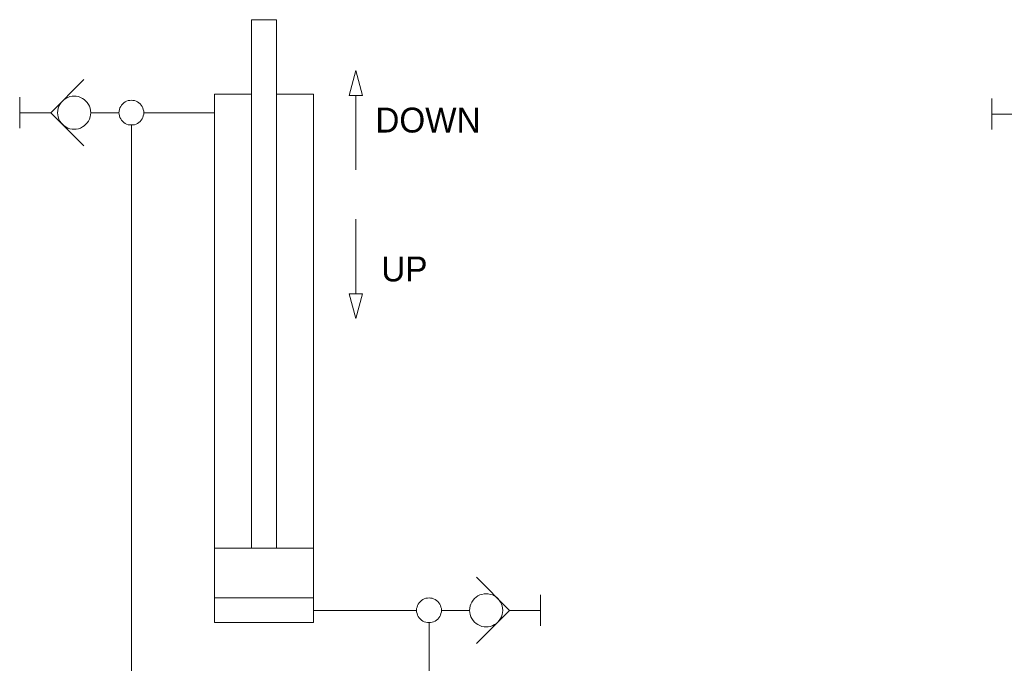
# Model space of a CAD drawing. Header units: millimetres. Extents: x 0 to 203, y 0 to 47.
# Tile 179 of 196: x 149.2 to 152.32, y 40.58 to 42.61. Entities that reach past the tile are written whole.
import ezdxf

# ---------------------------------------------------------------- set-up
doc = ezdxf.new("R2010")
doc.units = ezdxf.units.MM
doc.layers.add('PDF_Geomertry', color=7, linetype='Continuous')
doc.layers.add('PDF_Text', color=7, linetype='Continuous')
doc.styles.add('PDF Arial', font='txt')

msp = doc.modelspace()

# ---------------------------------------------------------------- linework, layer by layer
at = {"layer": 'PDF_Geomertry', "lineweight": 15}
for points in [[(149.9346, 40.9401), (149.9346, 42.6138), (150.0138, 42.6138), (150.0138, 40.9401)], [(149.4032, 42.4243), (149.2985, 42.3193), (149.4032, 42.2146)], [(149.1999, 42.2701), (149.1999, 42.3687)], [(150.0138, 42.3785), (150.131, 42.3785), (150.131, 40.7049), (149.8171, 40.7049), (149.8171, 42.3785), (149.9346, 42.3785)], [(150.2652, 42.1388), (150.2652, 42.3743)], [(152.2804, 42.2665), (152.2804, 42.3646)], [(149.2985, 42.3193), (149.1999, 42.3193)], [(149.4249, 42.3193), (149.4554, 42.3193), (149.5143, 42.3193)], [(149.5929, 42.3193), (149.8171, 42.3193)], [(152.379, 42.3151), (152.2804, 42.3151)], [(149.554, 40.1346), (149.554, 40.2132), (149.554, 42.2804)], [(150.2652, 41.9818), (150.2652, 41.7457)], [(149.8171, 40.9401), (150.131, 40.9401)], [(150.6471, 40.6388), (150.7518, 40.7437), (150.6471, 40.8485)], [(149.8171, 40.7832), (150.131, 40.7832)], [(150.8504, 40.7929), (150.8504, 40.6943)], [(150.4574, 40.7437), (150.131, 40.7437)], [(150.6254, 40.7437), (150.5949, 40.7437), (150.536, 40.7437)], [(150.7518, 40.7437), (150.8504, 40.7437)], [(150.4971, 40.7049), (150.4971, 40.4882), (151.5221, 40.4882), (151.5221, 39.3493), (151.4832, 39.359), (151.5615, 39.3785), (151.4832, 39.3979), (151.5615, 39.4179), (151.4832, 39.4374), (151.5615, 39.4568), (151.5221, 39.4665)]]:
    msp.add_lwpolyline(points, dxfattribs=at)
for points in [[(150.2435, 42.3743), (150.286, 42.3743), (150.2652, 42.4526), (150.2435, 42.3743)], [(149.4249, 42.3193), (149.424, 42.3263), (149.4227, 42.3332), (149.4207, 42.3396), (149.4179, 42.3457), (149.4138, 42.3513), (149.4096, 42.3563), (149.404, 42.361), (149.3985, 42.3646), (149.3921, 42.3679), (149.386, 42.3701), (149.379, 42.3715), (149.3727, 42.3721), (149.3657, 42.3715), (149.3588, 42.3701), (149.3527, 42.3679), (149.3463, 42.3646), (149.3407, 42.361), (149.3352, 42.3563), (149.331, 42.3513), (149.3268, 42.3457), (149.324, 42.3396), (149.3221, 42.3332), (149.3207, 42.3263), (149.3199, 42.3193), (149.3207, 42.3124), (149.3221, 42.3063), (149.324, 42.2993), (149.3268, 42.2929), (149.331, 42.2874), (149.3352, 42.2826), (149.3407, 42.2776), (149.3463, 42.2743), (149.3527, 42.2707), (149.3588, 42.2687), (149.3657, 42.2674), (149.3727, 42.2674), (149.379, 42.2674), (149.386, 42.2687), (149.3921, 42.2707), (149.3985, 42.2743), (149.404, 42.2776), (149.4096, 42.2826), (149.4138, 42.2874), (149.4179, 42.2929), (149.4207, 42.2993), (149.4227, 42.3063), (149.424, 42.3124), (149.4249, 42.3193)], [(149.5929, 42.3193), (149.5929, 42.3243), (149.5915, 42.3299), (149.5902, 42.3346), (149.5879, 42.3388), (149.5852, 42.3437), (149.5818, 42.3471), (149.5777, 42.3507), (149.5735, 42.3535), (149.5685, 42.3554), (149.5638, 42.3576), (149.5588, 42.3582), (149.554, 42.359), (149.5485, 42.3582), (149.5435, 42.3576), (149.5388, 42.3554), (149.5338, 42.3535), (149.5296, 42.3507), (149.5263, 42.3471), (149.5227, 42.3437), (149.5199, 42.3388), (149.5171, 42.3346), (149.5157, 42.3299), (149.5152, 42.3243), (149.5143, 42.3193), (149.5152, 42.3146), (149.5157, 42.309), (149.5171, 42.304), (149.5199, 42.2999), (149.5227, 42.2957), (149.5263, 42.2915), (149.5296, 42.2882), (149.5338, 42.2854), (149.5388, 42.2832), (149.5435, 42.2813), (149.5485, 42.2804), (149.554, 42.2804), (149.5588, 42.2804), (149.5638, 42.2813), (149.5685, 42.2832), (149.5735, 42.2854), (149.5777, 42.2882), (149.5818, 42.2915), (149.5852, 42.2957), (149.5879, 42.2999), (149.5902, 42.304), (149.5915, 42.309), (149.5929, 42.3146), (149.5929, 42.3193)], [(150.286, 41.7457), (150.2435, 41.7457), (150.2652, 41.6674), (150.286, 41.7457)], [(150.536, 40.7437), (150.536, 40.7493), (150.5346, 40.754), (150.5332, 40.759), (150.531, 40.7638), (150.5277, 40.7679), (150.5249, 40.7715), (150.5207, 40.7749), (150.5165, 40.7776), (150.5115, 40.7799), (150.5068, 40.7818), (150.5018, 40.7826), (150.4971, 40.7832), (150.4915, 40.7826), (150.4865, 40.7818), (150.4818, 40.7799), (150.4768, 40.7776), (150.4727, 40.7749), (150.4693, 40.7715), (150.4657, 40.7679), (150.4629, 40.7638), (150.4602, 40.759), (150.4588, 40.754), (150.4574, 40.7493), (150.4574, 40.7437), (150.4574, 40.7388), (150.4588, 40.734), (150.4602, 40.729), (150.4629, 40.7243), (150.4657, 40.7201), (150.4693, 40.716), (150.4727, 40.7124), (150.4768, 40.7096), (150.4818, 40.7076), (150.4865, 40.7063), (150.4915, 40.7049), (150.4971, 40.7049), (150.5018, 40.7049), (150.5068, 40.7063), (150.5115, 40.7076), (150.5165, 40.7096), (150.5207, 40.7124), (150.5249, 40.716), (150.5277, 40.7201), (150.531, 40.7243), (150.5332, 40.729), (150.5346, 40.734), (150.536, 40.7388), (150.536, 40.7437)], [(150.7304, 40.7437), (150.7296, 40.7507), (150.729, 40.7576), (150.7263, 40.7638), (150.7235, 40.7701), (150.7193, 40.7757), (150.7152, 40.7813), (150.7102, 40.7854), (150.704, 40.7896), (150.6985, 40.7924), (150.6915, 40.7943), (150.6846, 40.7957), (150.6782, 40.7965), (150.6713, 40.7957), (150.6643, 40.7943), (150.6582, 40.7924), (150.6518, 40.7896), (150.6463, 40.7854), (150.6407, 40.7813), (150.6365, 40.7757), (150.6324, 40.7701), (150.6296, 40.7638), (150.6277, 40.7576), (150.6263, 40.7507), (150.6254, 40.7437), (150.6263, 40.7368), (150.6277, 40.7304), (150.6296, 40.7235), (150.6324, 40.7179), (150.6365, 40.7118), (150.6407, 40.7068), (150.6463, 40.7021), (150.6518, 40.6985), (150.6582, 40.6957), (150.6643, 40.6929), (150.6713, 40.6915), (150.6782, 40.6915), (150.6846, 40.6915), (150.6915, 40.6929), (150.6985, 40.6957), (150.704, 40.6985), (150.7102, 40.7021), (150.7152, 40.7068), (150.7193, 40.7118), (150.7235, 40.7179), (150.7263, 40.7235), (150.729, 40.7304), (150.7296, 40.7368), (150.7304, 40.7437)]]:
    msp.add_lwpolyline(points, close=True, dxfattribs=at)

# ---------------------------------------------------------------- texts
at = {"layer": 'PDF_Text', "char_height": 0.07874, "attachment_point": 7, "style": 'PDF Arial'}
for s, insert in [('DOWN', (150.3268, 42.2555)), ('UP', (150.3457, 41.7841))]:
    msp.add_mtext(s, dxfattribs=dict(at, insert=insert))

doc.saveas('drawing.dxf')
